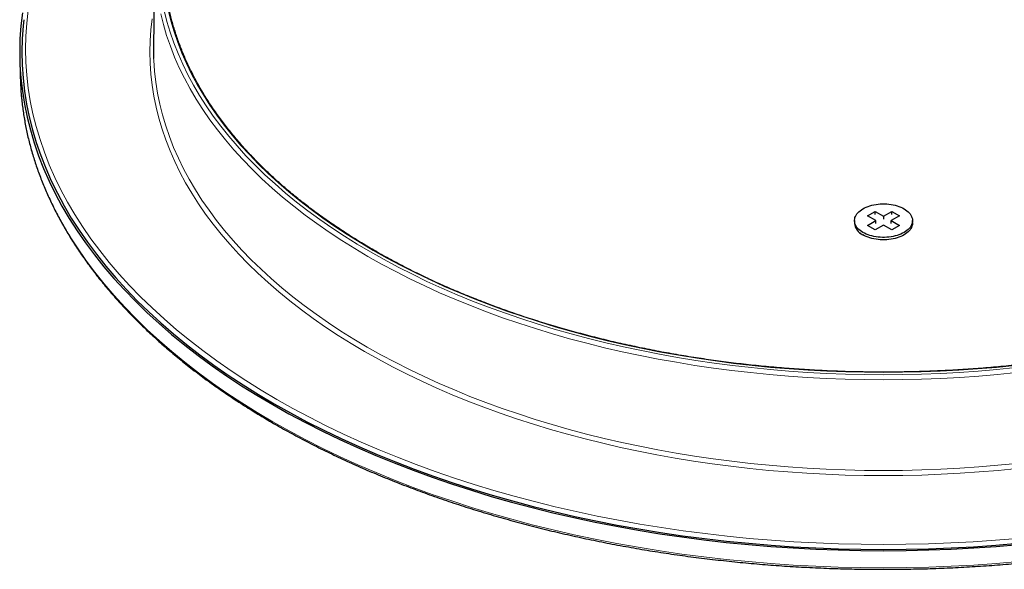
# Model space of a CAD drawing. Header units: millimetres. Extents: x 8 to 2417, y 12 to 2366.
# Tile 21 of 26: x 1878 to 2014, y 997 to 1073. Entities that reach past the tile are written whole.
import ezdxf

# ---------------------------------------------------------------- set-up
doc = ezdxf.new("R2010")
doc.units = ezdxf.units.MM

msp = doc.modelspace()

# ---------------------------------------------------------------- linework, layer by layer
at = {"color": 7, "linetype": 'Continuous', "lineweight": 30}
for p, q in [((1896.99, 1081.6), (1896.86, 1069.17)), ((1878.43, 1067.55), (1878.48, 1065.16)), ((1995.28, 1045.81), (1996.34, 1046.42)), ((1996.34, 1046.42), (1997.47, 1045.77)), ((1996.34, 1046.01), (1996.34, 1046.42)), ((1997.47, 1045.77), (1998.6, 1046.42)), ((1998.6, 1046.42), (1999.66, 1045.81)), ((1998.6, 1046.01), (1998.6, 1046.42)), ((1993.47, 1045.16), (1993.47, 1044.83)), ((1996.41, 1045.16), (1995.28, 1045.81)), ((1995.28, 1044.5), (1996.41, 1045.16)), ((1996.41, 1044.75), (1996.41, 1045.16)), ((1997.47, 1045.77), (1997.47, 1045.36)), ((1999.66, 1045.81), (1998.53, 1045.16)), ((1998.53, 1045.16), (1999.66, 1044.5)), ((1998.53, 1044.75), (1998.53, 1045.16)), ((2001.47, 1044.83), (2001.47, 1045.16)), ((1996.34, 1043.89), (1995.28, 1044.5)), ((1997.47, 1044.54), (1996.34, 1043.89)), ((1998.6, 1043.89), (1997.47, 1044.54)), ((1999.66, 1044.5), (1998.6, 1043.89)), ((1994.25, 1043.46), (1994.32, 1043.41)), ((2000.62, 1043.41), (2000.69, 1043.46))]:
    msp.add_line(p, q, dxfattribs=at)
at = {"color": 7, "linetype": 'Continuous', "lineweight": 30, "flags": 128}
for points in [[(1878.79, 1073.79), (1878.58, 1072), (1878.46, 1070.2), (1878.42, 1068.4), (1878.46, 1066.6), (1878.58, 1064.8), (1878.79, 1063.01), (1879.07, 1061.22), (1879.44, 1059.43), (1879.89, 1057.65), (1880.41, 1055.87), (1881.02, 1054.11), (1881.71, 1052.36), (1882.48, 1050.61), (1883.32, 1048.88), (1884.25, 1047.16), (1885.25, 1045.46), (1886.33, 1043.77), (1887.48, 1042.1), (1888.71, 1040.45), (1890.02, 1038.81), (1891.4, 1037.2), (1892.85, 1035.61), (1894.37, 1034.04), (1895.96, 1032.49), (1897.63, 1030.97), (1899.36, 1029.47), (1901.16, 1028), (1903.02, 1026.56), (1904.95, 1025.15), (1906.94, 1023.76), (1909, 1022.41), (1911.11, 1021.09), (1913.29, 1019.8)], [(1878.97, 1072.84), (1878.89, 1071.99), (1878.76, 1070.19), (1878.72, 1068.4), (1878.76, 1066.61), (1878.89, 1064.81), (1879.09, 1063.02), (1879.37, 1061.23), (1879.74, 1059.45), (1880.18, 1057.68), (1880.71, 1055.91), (1881.32, 1054.15), (1882, 1052.4), (1882.77, 1050.66), (1883.61, 1048.93), (1884.53, 1047.22), (1885.53, 1045.52), (1886.61, 1043.83), (1887.76, 1042.17), (1888.99, 1040.52), (1890.29, 1038.89), (1891.67, 1037.28), (1893.11, 1035.69), (1894.63, 1034.12), (1896.22, 1032.58), (1897.88, 1031.06), (1899.61, 1029.57), (1901.4, 1028.11), (1903.26, 1026.67), (1905.19, 1025.26), (1907.17, 1023.88), (1909.22, 1022.53), (1911.33, 1021.21), (1913.5, 1019.93), (1915.73, 1018.67), (1918.01, 1017.45), (1920.35, 1016.27), (1922.74, 1015.12), (1925.18, 1014.01), (1927.67, 1012.94), (1930.21, 1011.9), (1932.8, 1010.91), (1935.43, 1009.95), (1938.1, 1009.03), (1940.81, 1008.15), (1943.56, 1007.32), (1946.35, 1006.52), (1949.17, 1005.77), (1952.03, 1005.06), (1954.92, 1004.4), (1957.83, 1003.78), (1960.78, 1003.2), (1963.75, 1002.67), (1966.74, 1002.18), (1969.75, 1001.74), (1972.78, 1001.34), (1975.83, 1000.99), (1978.9, 1000.69), (1981.97, 1000.43), (1985.06, 1000.22), (1988.16, 1000.06), (1991.26, 999.94), (1994.36, 999.87), (1997.47, 999.85), (2000.58, 999.87), (2003.69, 999.94), (2006.79, 1000.06), (2009.89, 1000.22), (2012.97, 1000.43), (2016.05, 1000.69)], [(1896.86, 1069.17), (1896.86, 1068.81), (1896.88, 1067.51)], [(1878.48, 1065.16), (1878.51, 1064.21), (1878.58, 1063.13)], [(1994.64, 1043.52), (1994.44, 1043.65), (1994.25, 1043.78), (1994.09, 1043.93), (1993.94, 1044.08), (1993.81, 1044.23), (1993.7, 1044.39), (1993.61, 1044.56), (1993.54, 1044.73), (1993.5, 1044.9), (1993.48, 1045.07), (1993.48, 1045.24), (1993.5, 1045.41), (1993.54, 1045.58), (1993.61, 1045.75), (1993.7, 1045.92), (1993.81, 1046.08), (1993.94, 1046.23), (1994.09, 1046.38), (1994.25, 1046.53), (1994.44, 1046.66), (1994.64, 1046.79), (1994.86, 1046.91), (1995.1, 1047.01), (1995.34, 1047.11), (1995.6, 1047.2), (1995.87, 1047.27), (1996.15, 1047.33), (1996.44, 1047.39), (1996.73, 1047.42), (1997.02, 1047.45), (1997.32, 1047.46), (1997.62, 1047.46), (1997.92, 1047.45), (1998.22, 1047.42), (1998.51, 1047.39), (1998.79, 1047.33), (1999.07, 1047.27), (1999.34, 1047.2), (1999.6, 1047.11), (1999.85, 1047.01), (2000.08, 1046.91), (2000.3, 1046.79), (2000.5, 1046.66), (2000.69, 1046.53), (2000.86, 1046.38), (2001.01, 1046.23), (2001.14, 1046.08), (2001.25, 1045.92), (2001.34, 1045.75), (2001.4, 1045.58), (2001.45, 1045.41), (2001.47, 1045.24), (2001.47, 1045.07), (2001.45, 1044.9), (2001.4, 1044.73), (2001.34, 1044.56), (2001.25, 1044.39), (2001.14, 1044.23), (2001.01, 1044.08), (2000.86, 1043.93), (2000.69, 1043.78), (2000.5, 1043.65), (2000.3, 1043.52), (2000.08, 1043.41), (1999.85, 1043.3), (1999.6, 1043.2), (1999.34, 1043.11), (1999.07, 1043.04), (1998.79, 1042.98), (1998.51, 1042.92), (1998.22, 1042.89), (1997.92, 1042.86), (1997.62, 1042.85), (1997.32, 1042.85), (1997.02, 1042.86), (1996.73, 1042.89), (1996.44, 1042.92), (1996.15, 1042.98), (1995.87, 1043.04), (1995.6, 1043.11), (1995.34, 1043.2), (1995.1, 1043.3), (1994.86, 1043.41), (1994.64, 1043.52)], [(2001.47, 1044.83), (2001.47, 1044.74), (2001.45, 1044.57), (2001.4, 1044.4), (2001.34, 1044.23), (2001.25, 1044.07), (2001.14, 1043.91), (2001.01, 1043.75), (2000.86, 1043.6), (2000.69, 1043.46), (2000.5, 1043.32), (2000.3, 1043.2), (2000.08, 1043.08), (1999.85, 1042.97), (1999.6, 1042.87), (1999.34, 1042.79), (1999.07, 1042.71), (1998.79, 1042.65), (1998.51, 1042.6), (1998.22, 1042.56), (1997.92, 1042.53), (1997.62, 1042.52), (1997.32, 1042.52), (1997.02, 1042.53), (1996.73, 1042.56), (1996.44, 1042.6), (1996.15, 1042.65), (1995.87, 1042.71), (1995.6, 1042.79), (1995.34, 1042.87), (1995.1, 1042.97), (1994.86, 1043.08), (1994.64, 1043.2)], [(1913.29, 1019.8), (1915.52, 1018.55), (1917.81, 1017.33), (1920.15, 1016.14), (1922.55, 1014.99), (1925, 1013.87), (1927.5, 1012.8), (1930.04, 1011.76), (1932.63, 1010.76), (1935.27, 1009.8), (1937.95, 1008.88), (1940.67, 1008), (1943.42, 1007.16), (1946.22, 1006.37), (1949.05, 1005.61), (1951.91, 1004.9), (1954.81, 1004.24), (1957.73, 1003.61), (1960.68, 1003.04), (1963.66, 1002.5), (1966.66, 1002.01), (1969.68, 1001.57), (1972.72, 1001.17), (1975.78, 1000.82), (1978.85, 1000.52), (1981.93, 1000.26), (1985.03, 1000.05), (1988.13, 999.88), (1991.24, 999.77), (1994.36, 999.7), (1997.47, 999.67), (2000.59, 999.7), (2003.7, 999.77), (2006.81, 999.88), (2009.92, 1000.05), (2013.01, 1000.26), (2016.1, 1000.52)]]:
    msp.add_lwpolyline(points, dxfattribs=at)
at = {"color": 252, "linetype": 'Continuous', "lineweight": 0, "flags": 128}
for points in [[(1879.6, 1074.14), (1879.4, 1072.36), (1879.28, 1070.57), (1879.24, 1068.79), (1879.28, 1067), (1879.4, 1065.22), (1879.6, 1063.43), (1879.88, 1061.65), (1880.25, 1059.88), (1880.69, 1058.11), (1881.22, 1056.35), (1881.82, 1054.6), (1882.5, 1052.85), (1883.27, 1051.12), (1884.11, 1049.4), (1885.02, 1047.7), (1886.02, 1046), (1887.09, 1044.33), (1888.24, 1042.67), (1889.46, 1041.03), (1890.75, 1039.4), (1892.12, 1037.8), (1893.56, 1036.22), (1895.08, 1034.66), (1896.66, 1033.12), (1898.31, 1031.61), (1900.03, 1030.13), (1901.82, 1028.67), (1903.67, 1027.24), (1905.59, 1025.83), (1907.57, 1024.46), (1909.61, 1023.12), (1911.71, 1021.8), (1913.87, 1020.52), (1916.08, 1019.28), (1918.36, 1018.06), (1920.68, 1016.89), (1923.06, 1015.74), (1925.5, 1014.64), (1927.98, 1013.57), (1930.5, 1012.54), (1933.08, 1011.54), (1935.69, 1010.59), (1938.35, 1009.68), (1941.06, 1008.8), (1943.79, 1007.97), (1946.57, 1007.18), (1949.38, 1006.43), (1952.23, 1005.73), (1955.1, 1005.07), (1958, 1004.45), (1960.94, 1003.87), (1963.89, 1003.34), (1966.87, 1002.86), (1969.87, 1002.42), (1972.89, 1002.02), (1975.93, 1001.67), (1978.98, 1001.37), (1982.04, 1001.12), (1985.11, 1000.91), (1988.2, 1000.74), (1991.28, 1000.63), (1994.38, 1000.56), (1997.47, 1000.53), (2000.57, 1000.56), (2003.66, 1000.63), (2006.75, 1000.74), (2009.83, 1000.91), (2012.91, 1001.12), (2015.97, 1001.37)], [(2015.78, 1024.21), (2013.19, 1023.95), (2010.59, 1023.73), (2007.98, 1023.55), (2005.36, 1023.42), (2002.73, 1023.32), (2000.1, 1023.26), (1997.47, 1023.24), (1994.84, 1023.26), (1992.21, 1023.32), (1989.59, 1023.42), (1986.97, 1023.55), (1984.36, 1023.73), (1981.75, 1023.95), (1979.16, 1024.21), (1976.58, 1024.5), (1974.02, 1024.84), (1971.47, 1025.21), (1968.93, 1025.63), (1966.42, 1026.08), (1963.93, 1026.56), (1961.46, 1027.09), (1959.02, 1027.65), (1956.6, 1028.25), (1954.21, 1028.89), (1951.85, 1029.56), (1949.53, 1030.27), (1947.23, 1031.01), (1944.97, 1031.78), (1942.75, 1032.6), (1940.56, 1033.44), (1938.41, 1034.32), (1936.3, 1035.22), (1934.24, 1036.16), (1932.21, 1037.13), (1930.24, 1038.14), (1928.3, 1039.17), (1926.42, 1040.23), (1924.59, 1041.31), (1922.8, 1042.43), (1921.06, 1043.57), (1919.38, 1044.74), (1917.75, 1045.93), (1916.18, 1047.15), (1914.66, 1048.39), (1913.2, 1049.65), (1911.8, 1050.94), (1910.45, 1052.24), (1909.17, 1053.57), (1907.94, 1054.91), (1906.78, 1056.27), (1905.68, 1057.65), (1904.64, 1059.05), (1903.66, 1060.46), (1902.75, 1061.88), (1901.91, 1063.32), (1901.13, 1064.77), (1900.41, 1066.23), (1899.77, 1067.7), (1899.19, 1069.18), (1898.67, 1070.67), (1898.23, 1072.17), (1897.85, 1073.67)], [(1898.35, 1074.11), (1898.72, 1072.62), (1899.16, 1071.13), (1899.67, 1069.65), (1900.25, 1068.17), (1900.9, 1066.71), (1901.61, 1065.26), (1902.38, 1063.81), (1903.22, 1062.38), (1904.13, 1060.96), (1905.1, 1059.56), (1906.13, 1058.17), (1907.23, 1056.8), (1908.39, 1055.45), (1909.61, 1054.11), (1910.89, 1052.79), (1912.22, 1051.49), (1913.62, 1050.21), (1915.07, 1048.96), (1916.58, 1047.72), (1918.15, 1046.51), (1919.77, 1045.33), (1921.45, 1044.16), (1923.17, 1043.03), (1924.95, 1041.92), (1926.77, 1040.84), (1928.65, 1039.78), (1930.57, 1038.76), (1932.54, 1037.76), (1934.55, 1036.79), (1936.61, 1035.86), (1938.7, 1034.95), (1940.84, 1034.08), (1943.02, 1033.24), (1945.23, 1032.44), (1947.48, 1031.66), (1949.76, 1030.92), (1952.08, 1030.22), (1954.43, 1029.55), (1956.81, 1028.92), (1959.21, 1028.32), (1961.64, 1027.76), (1964.1, 1027.24), (1966.58, 1026.76), (1969.08, 1026.31), (1971.6, 1025.9), (1974.13, 1025.52), (1976.68, 1025.19), (1979.25, 1024.9), (1981.83, 1024.64), (1984.42, 1024.42), (1987.02, 1024.25), (1989.63, 1024.11), (1992.24, 1024.01), (1994.86, 1023.95), (1997.47, 1023.93), (2000.09, 1023.95), (2002.71, 1024.01), (2005.32, 1024.11), (2007.92, 1024.25), (2010.52, 1024.42), (2013.11, 1024.64), (2015.69, 1024.9)], [(2015.6, 1025.2), (2013.03, 1024.94), (2010.45, 1024.73), (2007.87, 1024.55), (2005.28, 1024.41), (2002.68, 1024.32), (2000.08, 1024.26), (1997.47, 1024.24), (1994.87, 1024.26), (1992.27, 1024.32), (1989.67, 1024.41), (1987.08, 1024.55), (1984.49, 1024.73), (1981.92, 1024.94), (1979.35, 1025.2), (1976.8, 1025.49), (1974.26, 1025.82), (1971.73, 1026.19), (1969.23, 1026.6), (1966.74, 1027.05), (1964.28, 1027.53), (1961.83, 1028.05), (1959.41, 1028.61), (1957.02, 1029.2), (1954.66, 1029.83), (1952.32, 1030.49), (1950.02, 1031.19), (1947.75, 1031.93), (1945.51, 1032.7), (1943.31, 1033.5), (1941.14, 1034.33), (1939.02, 1035.2), (1936.93, 1036.1), (1934.89, 1037.03), (1932.88, 1037.99), (1930.93, 1038.98), (1929.02, 1040), (1927.15, 1041.05), (1925.33, 1042.13), (1923.57, 1043.23), (1921.85, 1044.36), (1920.19, 1045.52), (1918.57, 1046.7), (1917.02, 1047.9), (1915.51, 1049.13), (1914.07, 1050.38), (1912.68, 1051.65), (1911.35, 1052.94), (1910.07, 1054.25), (1908.86, 1055.58), (1907.71, 1056.93), (1906.62, 1058.3), (1905.59, 1059.68), (1904.63, 1061.07), (1903.73, 1062.48), (1902.89, 1063.91), (1902.12, 1065.34), (1901.41, 1066.79), (1900.77, 1068.25), (1900.2, 1069.71), (1899.69, 1071.19), (1899.25, 1072.67), (1898.87, 1074.16)], [(2015.9, 1011), (2013.29, 1010.74), (2010.67, 1010.52), (2008.04, 1010.34), (2005.41, 1010.2), (2002.77, 1010.1), (2000.12, 1010.04), (1997.47, 1010.02), (1994.83, 1010.04), (1992.18, 1010.1), (1989.54, 1010.2), (1986.9, 1010.34), (1984.27, 1010.52), (1981.65, 1010.74), (1979.04, 1011), (1976.45, 1011.3), (1973.86, 1011.64), (1971.3, 1012.01), (1968.75, 1012.43), (1966.22, 1012.88), (1963.72, 1013.37), (1961.23, 1013.9), (1958.77, 1014.47), (1956.34, 1015.07), (1953.94, 1015.71), (1951.56, 1016.39), (1949.22, 1017.1), (1946.91, 1017.85), (1944.63, 1018.63), (1942.39, 1019.44), (1940.19, 1020.29), (1938.03, 1021.17), (1935.91, 1022.09), (1933.83, 1023.03), (1931.8, 1024.01), (1929.8, 1025.02), (1927.86, 1026.06), (1925.96, 1027.12), (1924.12, 1028.22), (1922.32, 1029.34), (1920.57, 1030.49), (1918.88, 1031.66), (1917.24, 1032.86), (1915.66, 1034.09), (1914.13, 1035.34), (1912.66, 1036.61), (1911.25, 1037.9), (1909.89, 1039.21), (1908.6, 1040.55), (1907.37, 1041.9), (1906.2, 1043.27), (1905.09, 1044.66), (1904.04, 1046.06), (1903.06, 1047.48), (1902.14, 1048.92), (1901.29, 1050.36), (1900.51, 1051.82), (1899.79, 1053.29), (1899.14, 1054.78), (1898.55, 1056.27), (1898.04, 1057.77), (1897.59, 1059.27), (1897.21, 1060.78), (1896.9, 1062.3), (1896.66, 1063.82), (1896.48, 1065.35), (1896.38, 1066.88), (1896.34, 1068.4), (1896.38, 1069.93), (1896.48, 1071.46), (1896.66, 1072.98)], [(1896.88, 1067.51), (1896.89, 1067.29), (1896.99, 1065.77), (1897.17, 1064.25), (1897.41, 1062.74), (1897.72, 1061.23), (1898.1, 1059.72), (1898.54, 1058.22), (1899.06, 1056.73), (1899.64, 1055.25), (1900.29, 1053.78), (1901, 1052.31), (1901.78, 1050.86), (1902.63, 1049.42), (1903.54, 1047.99), (1904.52, 1046.58), (1905.56, 1045.18), (1906.66, 1043.8), (1907.82, 1042.44), (1909.05, 1041.09), (1910.34, 1039.77), (1911.68, 1038.46), (1913.09, 1037.17), (1914.55, 1035.91), (1916.07, 1034.67), (1917.65, 1033.45), (1919.28, 1032.26), (1920.96, 1031.09), (1922.7, 1029.94), (1924.49, 1028.83), (1926.33, 1027.74)], [(1878.58, 1063.13), (1878.63, 1062.41), (1878.84, 1060.62), (1879.12, 1058.83), (1879.49, 1057.04), (1879.94, 1055.26), (1880.46, 1053.49), (1881.07, 1051.73), (1881.76, 1049.97), (1882.53, 1048.23), (1883.37, 1046.5), (1884.3, 1044.78), (1885.3, 1043.08), (1886.38, 1041.39), (1887.53, 1039.72), (1888.76, 1038.07), (1890.06, 1036.43), (1891.44, 1034.82), (1892.89, 1033.23), (1894.41, 1031.66), (1896.01, 1030.11), (1897.67, 1028.59), (1899.4, 1027.1), (1901.2, 1025.63), (1903.06, 1024.19), (1904.99, 1022.78), (1906.98, 1021.39), (1909.04, 1020.04), (1911.15, 1018.72), (1913.33, 1017.43), (1915.56, 1016.18), (1917.85, 1014.96), (1920.19, 1013.77), (1922.58, 1012.62), (1925.03, 1011.51), (1927.53, 1010.43), (1930.07, 1009.39), (1932.66, 1008.39), (1935.29, 1007.43), (1937.97, 1006.52), (1940.69, 1005.64), (1943.45, 1004.8), (1946.24, 1004), (1949.07, 1003.25), (1951.93, 1002.54), (1954.83, 1001.87), (1957.75, 1001.25), (1960.7, 1000.67), (1963.67, 1000.14), (1966.67, 999.65), (1969.69, 999.21), (1972.73, 998.81), (1975.79, 998.46), (1978.86, 998.16), (1981.94, 997.9), (1985.03, 997.69), (1988.14, 997.52), (1991.24, 997.41), (1994.36, 997.34), (1997.47, 997.31), (2000.59, 997.34), (2003.7, 997.41), (2006.81, 997.52), (2009.91, 997.69), (2013.01, 997.9), (2016.09, 998.16)], [(1926.33, 1027.74), (1928.21, 1026.68), (1930.15, 1025.64), (1932.13, 1024.64), (1934.15, 1023.67), (1936.22, 1022.73), (1938.33, 1021.82), (1940.48, 1020.94), (1942.67, 1020.1), (1944.9, 1019.28), (1947.16, 1018.51), (1949.46, 1017.76), (1951.79, 1017.06), (1954.16, 1016.38), (1956.55, 1015.75), (1958.97, 1015.15), (1961.42, 1014.58), (1963.89, 1014.06), (1966.38, 1013.57), (1968.9, 1013.12), (1971.43, 1012.7), (1973.98, 1012.33), (1976.55, 1011.99), (1979.14, 1011.7), (1981.73, 1011.44), (1984.34, 1011.22), (1986.96, 1011.04), (1989.58, 1010.9), (1992.21, 1010.8), (1994.84, 1010.74), (1997.47, 1010.72), (2000.11, 1010.74), (2002.74, 1010.8), (2005.37, 1010.9), (2007.99, 1011.04), (2010.61, 1011.22), (2013.21, 1011.44), (2015.81, 1011.7)]]:
    msp.add_lwpolyline(points, dxfattribs=at)
at = {"color": 7, "linetype": 'Continuous', "lineweight": 30}
msp.add_arc((1995.43, 1045), 1.97, 184.9193, 246.4008, dxfattribs=at)
for points, knots in [([(2096.41, 1076.96), (2096.38, 1076.75), (2096.31, 1076.26), (2096.18, 1075.5), (2096.02, 1074.69), (2095.85, 1073.89), (2095.65, 1073.08), (2095.43, 1072.28), (2095.19, 1071.47), (2094.94, 1070.67), (2094.66, 1069.87), (2094.36, 1069.08), (2094.05, 1068.29), (2093.71, 1067.5), (2093.35, 1066.71), (2092.98, 1065.92), (2092.59, 1065.14), (2092.17, 1064.36), (2091.74, 1063.59), (2091.29, 1062.82), (2090.82, 1062.05), (2090.33, 1061.29), (2089.82, 1060.53), (2089.29, 1059.77), (2088.75, 1059.02), (2088.18, 1058.28), (2087.6, 1057.53), (2087, 1056.8), (2086.38, 1056.07), (2085.75, 1055.34), (2085.09, 1054.62), (2084.42, 1053.9), (2083.73, 1053.19), (2083.02, 1052.49), (2082.3, 1051.79), (2081.56, 1051.1), (2080.8, 1050.41), (2080.02, 1049.73), (2079.23, 1049.06), (2078.42, 1048.39), (2077.6, 1047.73), (2076.76, 1047.08), (2075.9, 1046.43), (2075.02, 1045.79), (2074.14, 1045.16), (2073.23, 1044.53), (2072.31, 1043.91), (2071.38, 1043.3), (2070.43, 1042.7), (2069.46, 1042.11), (2068.48, 1041.52), (2067.49, 1040.94), (2066.48, 1040.37), (2065.46, 1039.81), (2064.42, 1039.25), (2063.37, 1038.71), (2062.31, 1038.17), (2061.23, 1037.65), (2060.14, 1037.13), (2059.04, 1036.62), (2057.93, 1036.12), (2056.8, 1035.62), (2055.66, 1035.14), (2054.51, 1034.67), (2053.35, 1034.21), (2052.18, 1033.75), (2050.99, 1033.31), (2049.8, 1032.87), (2048.59, 1032.45), (2047.38, 1032.03), (2046.15, 1031.63), (2044.92, 1031.24), (2043.67, 1030.85), (2042.41, 1030.48), (2041.15, 1030.11), (2039.88, 1029.76), (2038.6, 1029.42), (2037.31, 1029.08), (2036.01, 1028.76), (2034.7, 1028.45), (2033.39, 1028.15), (2032.07, 1027.86), (2030.74, 1027.58), (2029.41, 1027.32), (2028.07, 1027.06), (2026.72, 1026.81), (2025.37, 1026.58), (2024.01, 1026.36), (2022.64, 1026.14), (2021.27, 1025.94), (2019.9, 1025.75), (2018.52, 1025.57), (2017.14, 1025.41), (2015.75, 1025.25), (2014.36, 1025.11), (2012.97, 1024.97), (2011.57, 1024.85), (2010.17, 1024.74), (2008.77, 1024.64), (2007.36, 1024.56), (2005.96, 1024.48), (2004.55, 1024.42), (2003.14, 1024.37), (2001.73, 1024.32), (2000.31, 1024.3), (1998.9, 1024.28), (1997.49, 1024.27), (1996.08, 1024.28), (1994.66, 1024.3), (1993.25, 1024.32), (1991.84, 1024.36), (1990.43, 1024.42), (1989.02, 1024.48), (1987.62, 1024.56), (1986.21, 1024.64), (1984.81, 1024.74), (1983.41, 1024.85), (1982.01, 1024.97), (1980.62, 1025.1), (1979.23, 1025.25), (1977.84, 1025.4), (1976.46, 1025.57), (1975.08, 1025.75), (1973.7, 1025.94), (1972.33, 1026.14), (1970.97, 1026.35), (1969.61, 1026.57), (1968.26, 1026.81), (1966.91, 1027.05), (1965.57, 1027.31), (1964.24, 1027.58), (1962.91, 1027.86), (1961.59, 1028.14), (1960.27, 1028.44), (1958.97, 1028.76), (1957.67, 1029.08), (1956.38, 1029.41), (1955.1, 1029.75), (1953.82, 1030.1), (1952.56, 1030.47), (1951.31, 1030.84), (1950.06, 1031.23), (1948.82, 1031.62), (1947.6, 1032.02), (1946.38, 1032.44), (1945.17, 1032.86), (1943.98, 1033.3), (1942.8, 1033.74), (1941.62, 1034.2), (1940.46, 1034.66), (1939.31, 1035.13), (1938.17, 1035.61), (1937.04, 1036.1), (1935.93, 1036.6), (1934.83, 1037.11), (1933.74, 1037.63), (1932.66, 1038.16), (1931.6, 1038.7), (1930.55, 1039.24), (1929.51, 1039.79), (1928.49, 1040.36), (1927.48, 1040.93), (1926.49, 1041.51), (1925.51, 1042.09), (1924.54, 1042.69), (1923.59, 1043.29), (1922.66, 1043.9), (1921.74, 1044.52), (1920.83, 1045.14), (1919.94, 1045.77), (1919.07, 1046.41), (1918.21, 1047.06), (1917.37, 1047.71), (1916.54, 1048.37), (1915.73, 1049.04), (1914.94, 1049.71), (1914.16, 1050.39), (1913.41, 1051.08), (1912.66, 1051.77), (1911.94, 1052.47), (1911.23, 1053.18), (1910.54, 1053.89), (1909.87, 1054.6), (1909.21, 1055.32), (1908.58, 1056.05), (1907.96, 1056.78), (1907.36, 1057.52), (1906.77, 1058.26), (1906.21, 1059), (1905.66, 1059.75), (1905.14, 1060.51), (1904.63, 1061.27), (1904.14, 1062.03), (1903.67, 1062.8), (1903.22, 1063.57), (1902.78, 1064.34), (1902.37, 1065.12), (1901.98, 1065.9), (1901.6, 1066.69), (1901.24, 1067.47), (1900.91, 1068.26), (1900.59, 1069.06), (1900.29, 1069.85), (1900.02, 1070.65), (1899.76, 1071.45), (1899.52, 1072.25), (1899.3, 1073.06), (1899.11, 1073.86), (1898.93, 1074.67), (1898.77, 1075.48), (1898.63, 1076.26), (1898.56, 1076.77), (1898.53, 1077.01)], [0, 0, 0, 0, 0.003828, 0.008605, 0.0133817, 0.0181581, 0.0229343, 0.0277101, 0.0324856, 0.0372607, 0.0420354, 0.0468098, 0.0515837, 0.0563573, 0.0611304, 0.0659032, 0.0706755, 0.0754475, 0.0802191, 0.0849904, 0.0897613, 0.0945318, 0.099302, 0.104072, 0.1088416, 0.1136109, 0.11838, 0.1231489, 0.1279175, 0.1326859, 0.1374542, 0.1422222, 0.1469901, 0.1517578, 0.1565255, 0.161293, 0.1660603, 0.1708276, 0.1755948, 0.180362, 0.1851291, 0.1898961, 0.1946631, 0.19943, 0.204197, 0.2089639, 0.2137308, 0.2184976, 0.2232645, 0.2280314, 0.2327983, 0.2375652, 0.2423321, 0.2470991, 0.251866, 0.256633, 0.2614, 0.266167, 0.2709341, 0.2757012, 0.2804683, 0.2852354, 0.2900026, 0.2947699, 0.2995371, 0.3043044, 0.3090717, 0.3138391, 0.3186065, 0.3233739, 0.3281414, 0.3329089, 0.3376765, 0.3424441, 0.3472117, 0.3519793, 0.356747, 0.3615147, 0.3662824, 0.3710502, 0.375818, 0.3805858, 0.3853537, 0.3901216, 0.3948895, 0.3996574, 0.4044254, 0.4091933, 0.4139613, 0.4187294, 0.4234974, 0.4282654, 0.4330335, 0.4378016, 0.4425697, 0.4473378, 0.452106, 0.4568741, 0.4616423, 0.4664104, 0.4711786, 0.4759468, 0.480715, 0.4854832, 0.4902514, 0.4950195, 0.4997877, 0.5045559, 0.5093241, 0.5140923, 0.5188605, 0.5236287, 0.5283969, 0.5331651, 0.5379333, 0.5427014, 0.5474696, 0.5522377, 0.5570058, 0.561774, 0.5665421, 0.5713101, 0.5760782, 0.5808463, 0.5856143, 0.5903823, 0.5951503, 0.5999183, 0.6046862, 0.6094541, 0.614222, 0.6189899, 0.6237577, 0.6285256, 0.6332933, 0.6380611, 0.6428288, 0.6475965, 0.6523642, 0.6571318, 0.6618994, 0.666667, 0.6714345, 0.676202, 0.6809694, 0.6857368, 0.6905042, 0.6952716, 0.7000389, 0.7048061, 0.7095733, 0.7143405, 0.7191077, 0.7238748, 0.7286419, 0.7334089, 0.7381759, 0.7429429, 0.7477098, 0.7524768, 0.7572436, 0.7620105, 0.7667773, 0.7715442, 0.776311, 0.7810778, 0.7858445, 0.7906113, 0.7953781, 0.8001449, 0.8049117, 0.8096785, 0.8144453, 0.8192122, 0.8239791, 0.8287461, 0.8335131, 0.8382802, 0.8430473, 0.8478146, 0.852582, 0.8573494, 0.862117, 0.8668848, 0.8716527, 0.8764208, 0.8811891, 0.8859576, 0.8907263, 0.8954953, 0.9002645, 0.905034, 0.9098037, 0.9145738, 0.9193442, 0.924115, 0.9288861, 0.9336576, 0.9384294, 0.9432017, 0.9479743, 0.9527474, 0.9575208, 0.9622946, 0.9670689, 0.9718435, 0.9766185, 0.9813939, 0.9861697, 0.9909457, 0.9957221, 1, 1, 1, 1]), ([(1878.58, 1063.12), (1878.58, 1063.05), (1878.61, 1062.69), (1878.67, 1062.03), (1878.77, 1061.13), (1878.89, 1060.24), (1879.03, 1059.35), (1879.18, 1058.45), (1879.36, 1057.56), (1879.56, 1056.67), (1879.78, 1055.79), (1880.02, 1054.9), (1880.28, 1054.02), (1880.56, 1053.13), (1880.86, 1052.25), (1881.18, 1051.38), (1881.52, 1050.5), (1881.88, 1049.63), (1882.25, 1048.76), (1882.65, 1047.89), (1883.07, 1047.03), (1883.5, 1046.17), (1883.96, 1045.31), (1884.43, 1044.45), (1884.93, 1043.6), (1885.44, 1042.76), (1885.97, 1041.91), (1886.52, 1041.08), (1887.09, 1040.24), (1887.68, 1039.41), (1888.29, 1038.59), (1888.91, 1037.77), (1889.55, 1036.95), (1890.22, 1036.14), (1890.9, 1035.33), (1891.59, 1034.53), (1892.31, 1033.74), (1893.04, 1032.95), (1893.8, 1032.16), (1894.57, 1031.38), (1895.35, 1030.61), (1896.16, 1029.84), (1896.98, 1029.08), (1897.81, 1028.33), (1898.67, 1027.58), (1899.54, 1026.84), (1900.43, 1026.11), (1901.33, 1025.38), (1902.25, 1024.66), (1903.19, 1023.94), (1904.14, 1023.24), (1905.11, 1022.54), (1906.1, 1021.85), (1907.1, 1021.16), (1908.11, 1020.48), (1909.14, 1019.82), (1910.19, 1019.15), (1911.25, 1018.5), (1912.32, 1017.86), (1913.41, 1017.22), (1914.51, 1016.59), (1915.63, 1015.97), (1916.76, 1015.36), (1917.91, 1014.76), (1919.06, 1014.16), (1920.23, 1013.57), (1921.42, 1013), (1922.62, 1012.43), (1923.82, 1011.87), (1925.05, 1011.32), (1926.28, 1010.78), (1927.53, 1010.25), (1928.79, 1009.73), (1930.05, 1009.22), (1931.34, 1008.71), (1932.63, 1008.22), (1933.93, 1007.74), (1935.24, 1007.27), (1936.57, 1006.8), (1937.9, 1006.35), (1939.25, 1005.91), (1940.6, 1005.47), (1941.97, 1005.05), (1943.34, 1004.64), (1944.72, 1004.24), (1946.11, 1003.85), (1947.51, 1003.46), (1948.92, 1003.09), (1950.34, 1002.73), (1951.76, 1002.38), (1953.2, 1002.05), (1954.64, 1001.72), (1956.08, 1001.4), (1957.54, 1001.1), (1959, 1000.8), (1960.46, 1000.52), (1961.94, 1000.25), (1963.42, 999.98), (1964.9, 999.73), (1966.39, 999.49), (1967.89, 999.27), (1969.39, 999.05), (1970.9, 998.84), (1972.41, 998.65), (1973.92, 998.47), (1975.44, 998.3), (1976.96, 998.14), (1978.49, 997.99), (1980.01, 997.85), (1981.55, 997.72), (1983.08, 997.61), (1984.62, 997.51), (1986.16, 997.42), (1987.7, 997.34), (1989.24, 997.27), (1990.78, 997.21), (1992.33, 997.17), (1993.87, 997.14), (1995.42, 997.12), (1996.97, 997.11), (1998.51, 997.11), (2000.06, 997.12), (2001.61, 997.15), (2003.15, 997.18), (2004.7, 997.23), (2006.24, 997.29), (2007.78, 997.36), (2009.32, 997.45), (2010.86, 997.54), (2012.4, 997.65), (2013.93, 997.77), (2015.46, 997.9), (2016.99, 998.04), (2018.51, 998.19), (2020.03, 998.35), (2021.55, 998.53), (2023.06, 998.72), (2024.57, 998.91), (2026.08, 999.12), (2027.58, 999.34), (2029.07, 999.58), (2030.56, 999.82), (2032.04, 1000.07), (2033.52, 1000.34), (2034.99, 1000.62), (2036.45, 1000.9), (2037.91, 1001.2), (2039.36, 1001.51), (2040.81, 1001.83), (2042.25, 1002.16), (2043.68, 1002.5), (2045.1, 1002.86), (2046.51, 1003.22), (2047.92, 1003.6), (2049.31, 1003.98), (2050.7, 1004.37), (2052.08, 1004.78), (2053.45, 1005.2), (2054.81, 1005.62), (2056.16, 1006.06), (2057.51, 1006.51), (2058.84, 1006.96), (2060.16, 1007.43), (2061.47, 1007.9), (2062.77, 1008.39), (2064.05, 1008.89), (2065.33, 1009.39), (2066.6, 1009.91), (2067.85, 1010.43), (2069.09, 1010.97), (2070.32, 1011.51), (2071.54, 1012.06), (2072.75, 1012.63), (2073.94, 1013.2), (2075.12, 1013.78), (2076.28, 1014.37), (2077.44, 1014.96), (2078.58, 1015.57), (2079.7, 1016.18), (2080.82, 1016.81), (2081.91, 1017.44), (2083, 1018.08), (2084.07, 1018.73), (2085.12, 1019.38), (2086.16, 1020.05), (2087.19, 1020.72), (2088.2, 1021.4), (2089.19, 1022.09), (2090.17, 1022.78), (2091.13, 1023.48), (2092.08, 1024.19), (2093.01, 1024.91), (2093.93, 1025.63), (2094.83, 1026.36), (2095.71, 1027.1), (2096.57, 1027.84), (2097.42, 1028.59), (2098.26, 1029.35), (2099.07, 1030.11), (2099.87, 1030.88), (2100.65, 1031.65), (2101.41, 1032.43), (2102.16, 1033.22), (2102.89, 1034.01), (2103.6, 1034.81), (2104.29, 1035.61), (2104.96, 1036.42), (2105.62, 1037.23), (2106.26, 1038.05), (2106.87, 1038.87), (2107.47, 1039.7), (2108.06, 1040.53), (2108.62, 1041.37), (2109.16, 1042.21), (2109.69, 1043.05), (2110.19, 1043.9), (2110.68, 1044.75), (2111.15, 1045.61), (2111.6, 1046.47), (2112.03, 1047.33), (2112.44, 1048.2), (2112.83, 1049.07), (2113.2, 1049.94), (2113.55, 1050.81), (2113.88, 1051.69), (2114.19, 1052.57), (2114.48, 1053.45), (2114.76, 1054.33), (2115.01, 1055.22), (2115.24, 1056.1), (2115.45, 1056.99), (2115.65, 1057.88), (2115.82, 1058.77), (2115.97, 1059.67), (2116.1, 1060.56), (2116.22, 1061.45), (2116.31, 1062.31), (2116.35, 1062.88), (2116.37, 1063.14)], [0, 0, 0, 0, 0.000913, 0.005151, 0.009389, 0.013628, 0.017866, 0.022105, 0.026345, 0.030585, 0.034825, 0.039066, 0.043308, 0.04755, 0.051792, 0.056036, 0.06028, 0.064524, 0.068769, 0.073015, 0.077262, 0.081509, 0.085757, 0.090005, 0.094255, 0.098504, 0.102755, 0.107005, 0.111257, 0.115509, 0.119761, 0.124014, 0.128267, 0.132521, 0.136775, 0.14103, 0.145285, 0.14954, 0.153795, 0.158051, 0.162307, 0.166563, 0.170819, 0.175076, 0.179333, 0.183589, 0.187846, 0.192103, 0.196361, 0.200618, 0.204875, 0.209133, 0.21339, 0.217648, 0.221905, 0.226163, 0.23042, 0.234678, 0.238935, 0.243193, 0.24745, 0.251708, 0.255965, 0.260222, 0.26448, 0.268737, 0.272994, 0.277251, 0.281509, 0.285766, 0.290023, 0.29428, 0.298536, 0.302793, 0.30705, 0.311307, 0.315563, 0.31982, 0.324077, 0.328333, 0.332589, 0.336846, 0.341102, 0.345358, 0.349614, 0.353871, 0.358127, 0.362383, 0.366639, 0.370895, 0.37515, 0.379406, 0.383662, 0.387918, 0.392173, 0.396429, 0.400685, 0.40494, 0.409196, 0.413451, 0.417706, 0.421962, 0.426217, 0.430473, 0.434728, 0.438983, 0.443238, 0.447494, 0.451749, 0.456004, 0.460259, 0.464514, 0.46877, 0.473025, 0.47728, 0.481535, 0.48579, 0.490045, 0.4943, 0.498555, 0.50281, 0.507065, 0.51132, 0.515576, 0.519831, 0.524086, 0.528341, 0.532596, 0.536851, 0.541106, 0.545361, 0.549617, 0.553872, 0.558127, 0.562382, 0.566638, 0.570893, 0.575148, 0.579404, 0.583659, 0.587914, 0.59217, 0.596425, 0.600681, 0.604936, 0.609192, 0.613448, 0.617703, 0.621959, 0.626215, 0.630471, 0.634727, 0.638983, 0.643239, 0.647495, 0.651751, 0.656007, 0.660263, 0.66452, 0.668776, 0.673032, 0.677289, 0.681545, 0.685802, 0.690059, 0.694315, 0.698572, 0.702829, 0.707086, 0.711343, 0.7156, 0.719857, 0.724114, 0.728371, 0.732629, 0.736886, 0.741143, 0.745401, 0.749658, 0.753916, 0.758173, 0.762431, 0.766689, 0.770946, 0.775204, 0.779462, 0.783719, 0.787977, 0.792235, 0.796493, 0.80075, 0.805008, 0.809265, 0.813523, 0.81778, 0.822037, 0.826295, 0.830552, 0.834808, 0.839065, 0.843322, 0.847578, 0.851834, 0.85609, 0.860345, 0.864601, 0.868856, 0.87311, 0.877364, 0.881618, 0.885872, 0.890125, 0.894377, 0.898629, 0.90288, 0.907131, 0.911382, 0.915631, 0.91988, 0.924129, 0.928377, 0.932624, 0.936871, 0.941116, 0.945362, 0.949606, 0.95385, 0.958093, 0.962336, 0.966578, 0.970819, 0.97506, 0.9793, 0.98354, 0.98778, 0.992019, 0.996257, 1, 1, 1, 1])]:
    msp.add_open_spline(points, degree=3, knots=knots, dxfattribs=at)

doc.saveas('drawing.dxf')
